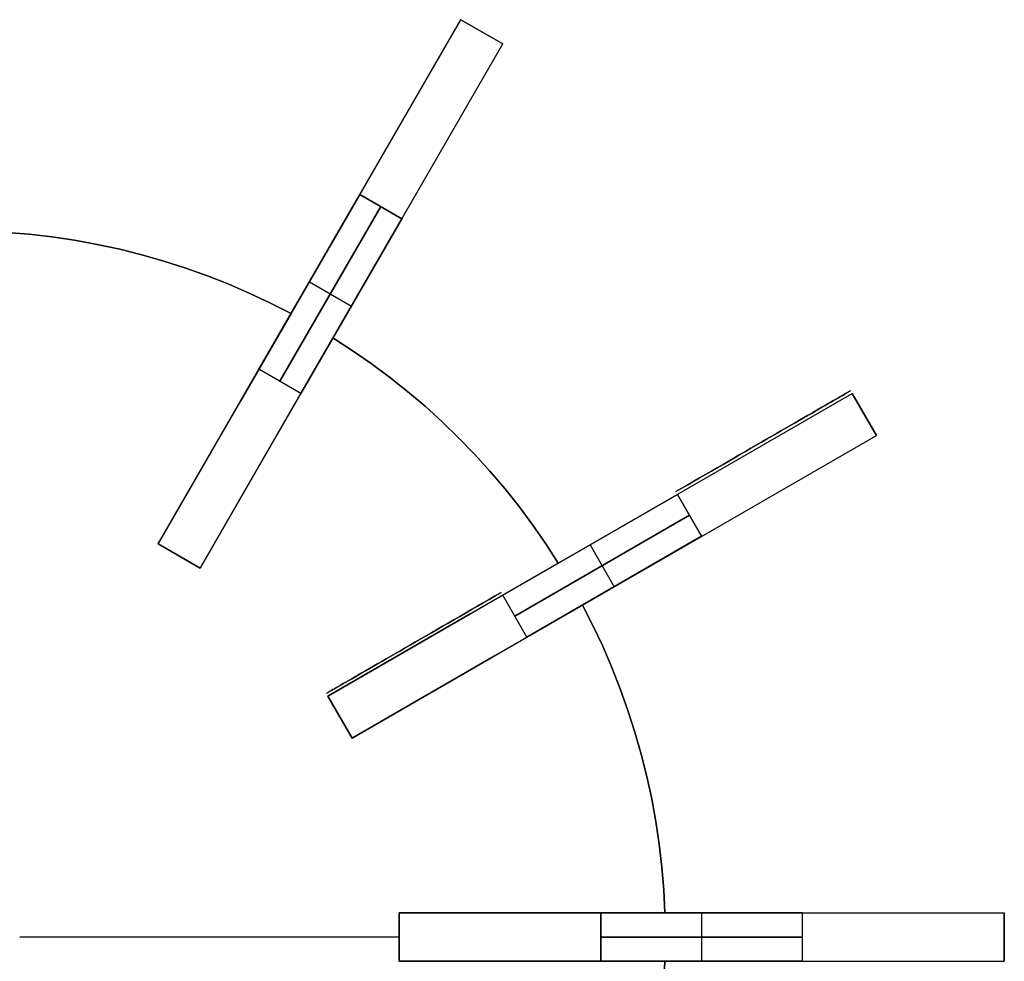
# Model space of a CAD drawing. Header units: millimetres. Extents: x 161 to 3923, y -487 to 1291.
# Tile 18 of 40: x 1357 to 1601, y 761 to 995. Entities that reach past the tile are written whole.
import ezdxf

# ---------------------------------------------------------------- set-up
doc = ezdxf.new("R2010")
doc.units = ezdxf.units.MM
doc.layers.add('Predeterminada', color=7, linetype='Continuous')

msp = doc.modelspace()

# ---------------------------------------------------------------- linework, layer by layer
at = {"layer": 'Predeterminada', "color": 254, "true_color": 0xf3e5b7}
for points in [[(1391.74, 864.62), (1466.74, 994.52)], [(1477.14, 988.52), (1466.74, 994.52)], [(1477.14, 988.52), (1466.74, 994.52)], [(1466.74, 994.52), (1477.14, 988.52)], [(1402.14, 858.62), (1477.14, 988.52)], [(1441.74, 951.22), (1416.74, 907.92)], [(1416.74, 907.92), (1441.74, 951.22)], [(1441.74, 951.22), (1452.14, 945.22)], [(1452.14, 945.22), (1441.74, 951.22)], [(1446.94, 948.22), (1421.94, 904.92)], [(1421.94, 904.92), (1446.94, 948.22)], [(1427.14, 901.92), (1452.14, 945.22)], [(1452.14, 945.22), (1427.14, 901.92)], [(1348.44, 942.12), (1354.12, 941.83), (1359.79, 941.36), (1365.44, 940.7), (1371.06, 939.86), (1376.66, 938.84), (1382.22, 937.64), (1387.73, 936.26), (1393.2, 934.7), (1398.62, 932.96), (1403.97, 931.05), (1409.26, 928.96), (1414.49, 926.7), (1419.63, 924.28), (1424.69, 921.69)], [(1424.69, 921.69), (1419.63, 924.28), (1414.49, 926.7), (1409.26, 928.96), (1403.97, 931.05), (1398.62, 932.96), (1393.2, 934.7), (1387.73, 936.26), (1382.22, 937.64), (1376.66, 938.84), (1371.06, 939.86), (1365.44, 940.7), (1359.79, 941.36), (1354.12, 941.83), (1348.44, 942.12)], [(1348.44, 942.12), (1354.12, 941.83), (1359.79, 941.36), (1365.44, 940.7), (1371.06, 939.86), (1376.66, 938.84), (1382.22, 937.64), (1387.73, 936.26), (1393.2, 934.7), (1398.62, 932.96), (1403.97, 931.05), (1409.26, 928.96), (1414.49, 926.7), (1419.63, 924.28), (1424.69, 921.69)], [(1429.24, 929.57), (1439.64, 923.57)], [(1429.24, 929.57), (1439.64, 923.57)], [(1424.69, 921.69), (1412.18, 900.02)], [(1412.18, 900.02), (1424.69, 921.69)], [(1422.58, 894.02), (1435.08, 915.69)], [(1435.08, 915.69), (1422.58, 894.02)], [(1435.08, 915.69), (1439.86, 912.6), (1444.53, 909.36), (1449.1, 905.96), (1453.55, 902.42), (1457.88, 898.74), (1462.1, 894.92), (1466.18, 890.96), (1470.14, 886.88), (1473.96, 882.67), (1477.64, 878.33), (1481.18, 873.88), (1484.57, 869.31), (1487.82, 864.64), (1490.91, 859.87)], [(1490.91, 859.87), (1487.82, 864.64), (1484.57, 869.31), (1481.18, 873.88), (1477.64, 878.33), (1473.96, 882.67), (1470.14, 886.88), (1466.18, 890.96), (1462.1, 894.92), (1457.88, 898.74), (1453.55, 902.42), (1449.1, 905.96), (1444.53, 909.36), (1439.86, 912.6), (1435.08, 915.69)], [(1435.08, 915.69), (1439.86, 912.6), (1444.53, 909.36), (1449.1, 905.96), (1453.55, 902.42), (1457.88, 898.74), (1462.1, 894.92), (1466.18, 890.96), (1470.14, 886.88), (1473.96, 882.67), (1477.64, 878.33), (1481.18, 873.88), (1484.57, 869.31), (1487.82, 864.64), (1490.91, 859.87)], [(1427.14, 901.92), (1416.74, 907.92)], [(1427.14, 901.92), (1416.74, 907.92)], [(1433.84, 826.92), (1563.74, 901.92)], [(1569.74, 891.52), (1563.74, 901.92)], [(1569.74, 891.52), (1563.74, 901.92)], [(1563.74, 901.92), (1569.74, 891.52)], [(1412.18, 900.02), (1391.74, 864.62)], [(1391.74, 864.62), (1412.18, 900.02)], [(1402.14, 858.62), (1422.58, 894.02)], [(1422.58, 894.02), (1402.14, 858.62)], [(1439.84, 816.52), (1569.74, 891.52)], [(1520.44, 876.92), (1477.14, 851.92)], [(1477.14, 851.92), (1520.44, 876.92)], [(1520.44, 876.92), (1526.44, 866.52)], [(1526.44, 866.52), (1520.44, 876.92)], [(1523.44, 871.72), (1480.14, 846.72)], [(1480.14, 846.72), (1523.44, 871.72)], [(1483.14, 841.52), (1526.44, 866.52)], [(1526.44, 866.52), (1483.14, 841.52)], [(1525.78, 867.67), (1526.44, 866.52)], [(1391.74, 864.62), (1402.14, 858.62)], [(1391.74, 864.62), (1402.14, 858.62)], [(1391.74, 864.62), (1402.14, 858.62)], [(1402.14, 858.62), (1391.74, 864.62)], [(1391.74, 864.62), (1402.14, 858.62)], [(1391.74, 864.62), (1402.14, 858.62)], [(1391.74, 864.62), (1402.14, 858.62)], [(1498.79, 864.42), (1504.79, 854.02)], [(1498.79, 864.42), (1504.79, 854.02)], [(1490.91, 859.87), (1469.24, 847.36)], [(1469.24, 847.36), (1490.91, 859.87)], [(1483.14, 841.52), (1477.14, 851.92)], [(1483.14, 841.52), (1477.14, 851.92)], [(1475.24, 836.96), (1496.91, 849.47)], [(1496.91, 849.47), (1475.24, 836.96)], [(1496.91, 849.47), (1499.5, 844.41), (1501.92, 839.27), (1504.18, 834.05), (1506.26, 828.75), (1508.18, 823.4), (1509.92, 817.98), (1511.48, 812.51), (1512.86, 807), (1514.06, 801.44), (1515.08, 795.84), (1515.92, 790.22), (1516.58, 784.57), (1517.05, 778.9), (1517.34, 773.22)], [(1517.34, 773.22), (1517.05, 778.9), (1516.58, 784.57), (1515.92, 790.22), (1515.08, 795.84), (1514.06, 801.44), (1512.86, 807), (1511.48, 812.51), (1509.92, 817.98), (1508.18, 823.4), (1506.26, 828.75), (1504.18, 834.05), (1501.92, 839.27), (1499.5, 844.41), (1496.91, 849.47)], [(1496.91, 849.47), (1499.5, 844.41), (1501.92, 839.27), (1504.18, 834.05), (1506.26, 828.75), (1508.18, 823.4), (1509.92, 817.98), (1511.48, 812.51), (1512.86, 807), (1514.06, 801.44), (1515.08, 795.84), (1515.92, 790.22), (1516.58, 784.57), (1517.05, 778.9), (1517.34, 773.22)], [(1469.24, 847.36), (1433.84, 826.92)], [(1433.84, 826.92), (1469.24, 847.36)], [(1439.84, 816.52), (1475.24, 836.96)], [(1475.24, 836.96), (1439.84, 816.52)], [(1433.84, 826.92), (1439.84, 816.52)], [(1433.84, 826.92), (1439.84, 816.52)], [(1433.84, 826.92), (1439.84, 816.52)], [(1439.84, 816.52), (1433.84, 826.92)], [(1433.84, 826.92), (1439.84, 816.52)], [(1433.84, 826.92), (1439.84, 816.52)], [(1451.44, 773.22), (1451.44, 761.22)], [(1451.44, 761.22), (1451.44, 773.22)], [(1451.44, 773.22), (1451.44, 761.22)], [(1451.44, 773.22), (1451.44, 761.22)], [(1492.32, 773.22), (1451.44, 773.22)], [(1451.44, 773.22), (1492.32, 773.22)], [(1451.44, 773.22), (1451.44, 761.22)], [(1451.44, 773.22), (1451.44, 761.22)], [(1451.44, 773.22), (1601.44, 773.22)], [(1517.34, 773.22), (1492.32, 773.22)], [(1492.32, 773.22), (1517.34, 773.22)], [(1551.44, 773.22), (1501.44, 773.22)], [(1501.44, 773.22), (1551.44, 773.22)], [(1501.44, 773.22), (1501.44, 761.22)], [(1501.44, 761.22), (1501.44, 773.22)], [(1526.44, 773.22), (1526.44, 761.22)], [(1526.44, 773.22), (1526.44, 761.22)], [(1551.44, 761.22), (1551.44, 773.22)], [(1551.44, 761.22), (1551.44, 773.22)], [(1601.44, 761.22), (1601.44, 773.22)], [(1601.44, 761.22), (1601.44, 773.22)], [(1601.44, 773.22), (1601.44, 761.22)], [(1451.44, 767.22), (1357.44, 767.22)], [(1451.44, 767.22), (1357.44, 767.22)], [(1551.44, 767.22), (1501.44, 767.22)], [(1501.44, 767.22), (1551.44, 767.22)], [(1451.44, 761.22), (1492.32, 761.22)], [(1492.32, 761.22), (1451.44, 761.22)], [(1451.44, 761.22), (1601.44, 761.22)], [(1492.32, 761.22), (1517.34, 761.22)], [(1517.34, 761.22), (1492.32, 761.22)], [(1517.34, 761.22), (1517.05, 755.54), (1516.58, 749.87), (1515.92, 744.22), (1515.08, 738.6), (1514.06, 733), (1512.86, 727.44), (1511.48, 721.93), (1509.92, 716.46), (1508.18, 711.04), (1506.26, 705.69), (1504.18, 700.4), (1501.92, 695.18), (1499.5, 690.03), (1496.91, 684.97)], [(1496.91, 684.97), (1499.5, 690.03), (1501.92, 695.18), (1504.18, 700.4), (1506.26, 705.69), (1508.18, 711.04), (1509.92, 716.46), (1511.48, 721.93), (1512.86, 727.44), (1514.06, 733), (1515.08, 738.6), (1515.92, 744.22), (1516.58, 749.87), (1517.05, 755.54), (1517.34, 761.22)], [(1501.44, 761.22), (1551.44, 761.22)], [(1551.44, 761.22), (1501.44, 761.22)]]:
    msp.add_lwpolyline(points, dxfattribs=at)
at = {"layer": 'Predeterminada', "color": 254, "true_color": 0xf3e5b7, "extrusion": (0.866025, -0.5, 2.68788e-14)}
msp.add_lwpolyline([(1594.65, 1096.04), (1594.62, 1097.74), (1594.54, 1099.45), (1594.39, 1101.15), (1594.19, 1102.84), (1593.93, 1104.53), (1593.61, 1106.21), (1593.23, 1107.87), (1592.8, 1109.53), (1592.31, 1111.16), (1591.77, 1112.78), (1591.17, 1114.38), (1590.51, 1115.96), (1589.81, 1117.51), (1589.05, 1119.04), (1588.24, 1120.54), (1587.37, 1122.01), (1586.46, 1123.46), (1585.5, 1124.87), (1584.49, 1126.25), (1583.44, 1127.59), (1582.34, 1128.9), (1581.19, 1130.16), (1580.01, 1131.39), (1578.78, 1132.58), (1577.51, 1133.72), (1576.21, 1134.82), (1574.86, 1135.88), (1573.49, 1136.88), (1572.08, 1137.84), (1570.63, 1138.76), (1569.16, 1139.62), (1567.66, 1140.43), (1566.13, 1141.19), (1564.57, 1141.9), (1563, 1142.55), (1561.4, 1143.15), (1559.78, 1143.69), (1558.14, 1144.18), (1556.49, 1144.61), (1554.83, 1144.99), (1553.15, 1145.31), (1551.46, 1145.57), (1549.77, 1145.77), (1548.07, 1145.92), (1546.36, 1146.01), (1544.65, 1146.04)], dxfattribs=at)
at = {"layer": 'Predeterminada', "color": 254, "true_color": 0xf3e5b7, "extrusion": (0.866025, -0.5, -1.24058e-14)}
msp.add_lwpolyline([(1544.65, 696.04), (1546.36, 696.06), (1548.07, 696.15), (1549.77, 696.3), (1551.46, 696.5), (1553.15, 696.76), (1554.83, 697.08), (1556.49, 697.46), (1558.14, 697.89), (1559.78, 698.38), (1561.4, 698.92), (1563, 699.52), (1564.57, 700.18), (1566.13, 700.88), (1567.66, 701.64), (1569.16, 702.45), (1570.63, 703.31), (1572.08, 704.23), (1573.49, 705.19), (1574.86, 706.2), (1576.21, 707.25), (1577.51, 708.35), (1578.78, 709.49), (1580.01, 710.68), (1581.19, 711.91), (1582.34, 713.18), (1583.44, 714.48), (1584.49, 715.82), (1585.5, 717.2), (1586.46, 718.61), (1587.37, 720.06), (1588.24, 721.53), (1589.05, 723.03), (1589.81, 724.56), (1590.51, 726.12), (1591.17, 727.69), (1591.77, 729.29), (1592.31, 730.91), (1592.8, 732.55), (1593.23, 734.2), (1593.61, 735.86), (1593.93, 737.54), (1594.19, 739.23), (1594.39, 740.92), (1594.54, 742.62), (1594.62, 744.33), (1594.65, 746.04)], dxfattribs=at)
at = {"layer": 'Predeterminada', "color": 254, "true_color": 0xf3e5b7, "extrusion": (1, 0, 0)}
for points in [[(994.52, 746.04), (994.52, 1096.04)], [(991.52, 746.04), (991.52, 1096.04)], [(988.52, 746.04), (988.52, 1096.04)], [(929.57, 696.04), (929.57, 1146.04)], [(923.57, 696.04), (923.57, 1146.04)], [(921.69, 924.04), (921.69, 936.04)], [(915.69, 924.04), (915.69, 936.04)], [(901.92, 771.04), (901.92, 1121.04)], [(896.72, 771.04), (896.72, 1121.04)], [(891.52, 771.04), (891.52, 1121.04)], [(864.62, 924.04), (864.62, 746.04)], [(864.62, 1096.04), (864.62, 936.04)], [(864.42, 721.04), (864.42, 1171.04)], [(861.62, 924.04), (861.62, 746.04)], [(861.62, 1096.04), (861.62, 936.04)], [(859.87, 924.04), (859.87, 936.04)], [(858.62, 924.04), (858.62, 746.04)], [(858.62, 1096.04), (858.62, 936.04)], [(854.02, 721.04), (854.02, 1171.04)], [(849.47, 924.04), (849.47, 936.04)], [(826.92, 924.04), (826.92, 771.04)], [(826.92, 1121.04), (826.92, 936.04)], [(821.72, 924.04), (821.72, 771.04)], [(821.72, 1121.04), (821.72, 936.04)], [(816.52, 924.04), (816.52, 771.04)], [(816.52, 1121.04), (816.52, 936.04)], [(773.22, 924.04), (773.22, 796.04)], [(773.22, 1146.04), (773.22, 936.04)], [(773.22, 924.04), (773.22, 936.04)], [(773.22, 746.04), (773.22, 1196.04)], [(773.22, 796.04), (773.22, 1146.04)], [(767.22, 936.04), (767.22, 924.04)], [(767.22, 924.04), (767.22, 796.04)], [(767.22, 1146.04), (767.22, 936.04)], [(767.22, 796.04), (767.22, 1146.04)], [(761.22, 924.04), (761.22, 796.04)], [(761.22, 1146.04), (761.22, 936.04)], [(761.22, 924.04), (761.22, 936.04)], [(761.22, 746.04), (761.22, 1196.04)], [(761.22, 796.04), (761.22, 1146.04)]]:
    msp.add_lwpolyline(points, dxfattribs=at)
at = {"layer": 'Predeterminada', "color": 254, "true_color": 0xf3e5b7, "extrusion": (0.866025, -0.5, 2.32178e-13)}
msp.add_lwpolyline([(1594.65, 1096.04), (1594.62, 1097.74), (1594.54, 1099.45), (1594.39, 1101.15), (1594.19, 1102.84), (1593.93, 1104.53), (1593.61, 1106.21), (1593.23, 1107.87), (1592.8, 1109.53), (1592.31, 1111.16), (1591.77, 1112.78), (1591.17, 1114.38), (1590.51, 1115.96), (1589.81, 1117.51), (1589.05, 1119.04), (1588.24, 1120.54), (1587.37, 1122.01), (1586.46, 1123.46), (1585.5, 1124.87), (1584.49, 1126.25), (1583.44, 1127.59), (1582.34, 1128.9), (1581.19, 1130.16), (1580.01, 1131.39), (1578.78, 1132.58), (1577.51, 1133.72), (1576.21, 1134.82), (1574.86, 1135.88), (1573.49, 1136.88), (1572.08, 1137.84), (1570.63, 1138.76), (1569.16, 1139.62), (1567.66, 1140.43), (1566.13, 1141.19), (1564.57, 1141.9), (1563, 1142.55), (1561.4, 1143.15), (1559.78, 1143.69), (1558.14, 1144.18), (1556.49, 1144.61), (1554.83, 1144.99), (1553.15, 1145.31), (1551.46, 1145.57), (1549.77, 1145.77), (1548.07, 1145.92), (1546.36, 1146.01), (1544.65, 1146.04)], dxfattribs=at)
at = {"layer": 'Predeterminada', "color": 254, "true_color": 0xf3e5b7, "extrusion": (0.866025, -0.5, 2.20519e-13)}
msp.add_lwpolyline([(1544.65, 696.04), (1546.36, 696.06), (1548.07, 696.15), (1549.77, 696.3), (1551.46, 696.5), (1553.15, 696.76), (1554.83, 697.08), (1556.49, 697.46), (1558.14, 697.89), (1559.78, 698.38), (1561.4, 698.92), (1563, 699.52), (1564.57, 700.18), (1566.13, 700.88), (1567.66, 701.64), (1569.16, 702.45), (1570.63, 703.31), (1572.08, 704.23), (1573.49, 705.19), (1574.86, 706.2), (1576.21, 707.25), (1577.51, 708.35), (1578.78, 709.49), (1580.01, 710.68), (1581.19, 711.91), (1582.34, 713.18), (1583.44, 714.48), (1584.49, 715.82), (1585.5, 717.2), (1586.46, 718.61), (1587.37, 720.06), (1588.24, 721.53), (1589.05, 723.03), (1589.81, 724.56), (1590.51, 726.12), (1591.17, 727.69), (1591.77, 729.29), (1592.31, 730.91), (1592.8, 732.55), (1593.23, 734.2), (1593.61, 735.86), (1593.93, 737.54), (1594.19, 739.23), (1594.39, 740.92), (1594.54, 742.62), (1594.62, 744.33), (1594.65, 746.04)], dxfattribs=at)
at = {"layer": 'Predeterminada', "color": 254, "true_color": 0xf3e5b7, "extrusion": (0.866025, -0.5, 1.8508e-14)}
msp.add_lwpolyline([(1594.65, 1096.04), (1594.62, 1097.74), (1594.54, 1099.45), (1594.39, 1101.15), (1594.19, 1102.84), (1593.93, 1104.53), (1593.61, 1106.21), (1593.23, 1107.87), (1592.8, 1109.53), (1592.31, 1111.16), (1591.77, 1112.78), (1591.17, 1114.38), (1590.51, 1115.96), (1589.81, 1117.51), (1589.05, 1119.04), (1588.24, 1120.54), (1587.37, 1122.01), (1586.46, 1123.46), (1585.5, 1124.87), (1584.49, 1126.25), (1583.44, 1127.59), (1582.34, 1128.9), (1581.19, 1130.16), (1580.01, 1131.39), (1578.78, 1132.58), (1577.51, 1133.72), (1576.21, 1134.82), (1574.86, 1135.88), (1573.49, 1136.88), (1572.08, 1137.84), (1570.63, 1138.76), (1569.16, 1139.62), (1567.66, 1140.43), (1566.13, 1141.19), (1564.57, 1141.9), (1563, 1142.55), (1561.4, 1143.15), (1559.78, 1143.69), (1558.14, 1144.18), (1556.49, 1144.61), (1554.83, 1144.99), (1553.15, 1145.31), (1551.46, 1145.57), (1549.77, 1145.77), (1548.07, 1145.92), (1546.36, 1146.01), (1544.65, 1146.04)], dxfattribs=at)
at = {"layer": 'Predeterminada', "color": 254, "true_color": 0xf3e5b7, "extrusion": (0.866025, -0.5, -1.31467e-14)}
msp.add_lwpolyline([(1544.65, 696.04), (1546.36, 696.06), (1548.07, 696.15), (1549.77, 696.3), (1551.46, 696.5), (1553.15, 696.76), (1554.83, 697.08), (1556.49, 697.46), (1558.14, 697.89), (1559.78, 698.38), (1561.4, 698.92), (1563, 699.52), (1564.57, 700.18), (1566.13, 700.88), (1567.66, 701.64), (1569.16, 702.45), (1570.63, 703.31), (1572.08, 704.23), (1573.49, 705.19), (1574.86, 706.2), (1576.21, 707.25), (1577.51, 708.35), (1578.78, 709.49), (1580.01, 710.68), (1581.19, 711.91), (1582.34, 713.18), (1583.44, 714.48), (1584.49, 715.82), (1585.5, 717.2), (1586.46, 718.61), (1587.37, 720.06), (1588.24, 721.53), (1589.05, 723.03), (1589.81, 724.56), (1590.51, 726.12), (1591.17, 727.69), (1591.77, 729.29), (1592.31, 730.91), (1592.8, 732.55), (1593.23, 734.2), (1593.61, 735.86), (1593.93, 737.54), (1594.19, 739.23), (1594.39, 740.92), (1594.54, 742.62), (1594.62, 744.33), (1594.65, 746.04)], dxfattribs=at)
at = {"layer": 'Predeterminada', "color": 254, "true_color": 0xf3e5b7, "extrusion": (0.866025, -0.5, 2.72118e-14)}
msp.add_lwpolyline([(1444.65, 746.04), (1444.68, 744.33), (1444.77, 742.62), (1444.92, 740.92), (1445.12, 739.23), (1445.38, 737.54), (1445.7, 735.86), (1446.07, 734.2), (1446.51, 732.55), (1447, 730.91), (1447.54, 729.29), (1448.14, 727.69), (1448.79, 726.12), (1449.5, 724.56), (1450.26, 723.03), (1451.07, 721.53), (1451.93, 720.06), (1452.84, 718.61), (1453.8, 717.2), (1454.81, 715.82), (1455.87, 714.48), (1456.97, 713.18), (1458.11, 711.91), (1459.3, 710.68), (1460.53, 709.49), (1461.79, 708.35), (1463.1, 707.25), (1464.44, 706.2), (1465.82, 705.19), (1467.23, 704.23), (1468.67, 703.31), (1470.15, 702.45), (1471.65, 701.64), (1473.18, 700.88), (1474.73, 700.18), (1476.31, 699.52), (1477.91, 698.92), (1479.53, 698.38), (1481.16, 697.89), (1482.81, 697.46), (1484.48, 697.08), (1486.16, 696.76), (1487.84, 696.5), (1489.54, 696.3), (1491.24, 696.15), (1492.95, 696.06), (1494.65, 696.04)], dxfattribs=at)
at = {"layer": 'Predeterminada', "color": 254, "true_color": 0xf3e5b7, "extrusion": (0.866025, -0.5, -2.45966e-14)}
msp.add_lwpolyline([(1494.65, 1146.04), (1492.95, 1146.01), (1491.24, 1145.92), (1489.54, 1145.77), (1487.84, 1145.57), (1486.16, 1145.31), (1484.48, 1144.99), (1482.81, 1144.61), (1481.16, 1144.18), (1479.53, 1143.69), (1477.91, 1143.15), (1476.31, 1142.55), (1474.73, 1141.9), (1473.18, 1141.19), (1471.65, 1140.43), (1470.15, 1139.62), (1468.67, 1138.76), (1467.23, 1137.84), (1465.82, 1136.88), (1464.44, 1135.88), (1463.1, 1134.82), (1461.79, 1133.72), (1460.53, 1132.58), (1459.3, 1131.39), (1458.11, 1130.16), (1456.97, 1128.9), (1455.87, 1127.59), (1454.81, 1126.25), (1453.8, 1124.87), (1452.84, 1123.46), (1451.93, 1122.01), (1451.07, 1120.54), (1450.26, 1119.04), (1449.5, 1117.51), (1448.79, 1115.96), (1448.14, 1114.38), (1447.54, 1112.78), (1447, 1111.16), (1446.51, 1109.53), (1446.07, 1107.87), (1445.7, 1106.21), (1445.38, 1104.53), (1445.12, 1102.84), (1444.92, 1101.15), (1444.77, 1099.45), (1444.68, 1097.74), (1444.65, 1096.04)], dxfattribs=at)
at = {"layer": 'Predeterminada', "color": 254, "true_color": 0xf3e5b7, "extrusion": (0.866025, -0.5, 2.34554e-13)}
msp.add_lwpolyline([(1444.65, 746.04), (1444.68, 744.33), (1444.77, 742.62), (1444.92, 740.92), (1445.12, 739.23), (1445.38, 737.54), (1445.7, 735.86), (1446.07, 734.2), (1446.51, 732.55), (1447, 730.91), (1447.54, 729.29), (1448.14, 727.69), (1448.79, 726.12), (1449.5, 724.56), (1450.26, 723.03), (1451.07, 721.53), (1451.93, 720.06), (1452.84, 718.61), (1453.8, 717.2), (1454.81, 715.82), (1455.87, 714.48), (1456.97, 713.18), (1458.11, 711.91), (1459.3, 710.68), (1460.53, 709.49), (1461.79, 708.35), (1463.1, 707.25), (1464.44, 706.2), (1465.82, 705.19), (1467.23, 704.23), (1468.67, 703.31), (1470.15, 702.45), (1471.65, 701.64), (1473.18, 700.88), (1474.73, 700.18), (1476.31, 699.52), (1477.91, 698.92), (1479.53, 698.38), (1481.16, 697.89), (1482.81, 697.46), (1484.48, 697.08), (1486.16, 696.76), (1487.84, 696.5), (1489.54, 696.3), (1491.24, 696.15), (1492.95, 696.06), (1494.65, 696.04)], dxfattribs=at)
at = {"layer": 'Predeterminada', "color": 254, "true_color": 0xf3e5b7, "extrusion": (0.866025, -0.5, -2.26439e-13)}
msp.add_lwpolyline([(1494.65, 1146.04), (1492.95, 1146.01), (1491.24, 1145.92), (1489.54, 1145.77), (1487.84, 1145.57), (1486.16, 1145.31), (1484.48, 1144.99), (1482.81, 1144.61), (1481.16, 1144.18), (1479.53, 1143.69), (1477.91, 1143.15), (1476.31, 1142.55), (1474.73, 1141.9), (1473.18, 1141.19), (1471.65, 1140.43), (1470.15, 1139.62), (1468.67, 1138.76), (1467.23, 1137.84), (1465.82, 1136.88), (1464.44, 1135.88), (1463.1, 1134.82), (1461.79, 1133.72), (1460.53, 1132.58), (1459.3, 1131.39), (1458.11, 1130.16), (1456.97, 1128.9), (1455.87, 1127.59), (1454.81, 1126.25), (1453.8, 1124.87), (1452.84, 1123.46), (1451.93, 1122.01), (1451.07, 1120.54), (1450.26, 1119.04), (1449.5, 1117.51), (1448.79, 1115.96), (1448.14, 1114.38), (1447.54, 1112.78), (1447, 1111.16), (1446.51, 1109.53), (1446.07, 1107.87), (1445.7, 1106.21), (1445.38, 1104.53), (1445.12, 1102.84), (1444.92, 1101.15), (1444.77, 1099.45), (1444.68, 1097.74), (1444.65, 1096.04)], dxfattribs=at)
at = {"layer": 'Predeterminada', "color": 254, "true_color": 0xf3e5b7, "extrusion": (0.866025, -0.5, -7.83321e-14)}
msp.add_lwpolyline([(1444.65, 746.04), (1444.68, 744.33), (1444.77, 742.62), (1444.92, 740.92), (1445.12, 739.23), (1445.38, 737.54), (1445.7, 735.86), (1446.07, 734.2), (1446.51, 732.55), (1447, 730.91), (1447.54, 729.29), (1448.14, 727.69), (1448.79, 726.12), (1449.5, 724.56), (1450.26, 723.03), (1451.07, 721.53), (1451.93, 720.06), (1452.84, 718.61), (1453.8, 717.2), (1454.81, 715.82), (1455.87, 714.48), (1456.97, 713.18), (1458.11, 711.91), (1459.3, 710.68), (1460.53, 709.49), (1461.79, 708.35), (1463.1, 707.25), (1464.44, 706.2), (1465.82, 705.19), (1467.23, 704.23), (1468.67, 703.31), (1470.15, 702.45), (1471.65, 701.64), (1473.18, 700.88), (1474.73, 700.18), (1476.31, 699.52), (1477.91, 698.92), (1479.53, 698.38), (1481.16, 697.89), (1482.81, 697.46), (1484.48, 697.08), (1486.16, 696.76), (1487.84, 696.5), (1489.54, 696.3), (1491.24, 696.15), (1492.95, 696.06), (1494.65, 696.04)], dxfattribs=at)
at = {"layer": 'Predeterminada', "color": 254, "true_color": 0xf3e5b7, "extrusion": (0.866025, -0.5, 8.22577e-14)}
msp.add_lwpolyline([(1494.65, 1146.04), (1492.95, 1146.01), (1491.24, 1145.92), (1489.54, 1145.77), (1487.84, 1145.57), (1486.16, 1145.31), (1484.48, 1144.99), (1482.81, 1144.61), (1481.16, 1144.18), (1479.53, 1143.69), (1477.91, 1143.15), (1476.31, 1142.55), (1474.73, 1141.9), (1473.18, 1141.19), (1471.65, 1140.43), (1470.15, 1139.62), (1468.67, 1138.76), (1467.23, 1137.84), (1465.82, 1136.88), (1464.44, 1135.88), (1463.1, 1134.82), (1461.79, 1133.72), (1460.53, 1132.58), (1459.3, 1131.39), (1458.11, 1130.16), (1456.97, 1128.9), (1455.87, 1127.59), (1454.81, 1126.25), (1453.8, 1124.87), (1452.84, 1123.46), (1451.93, 1122.01), (1451.07, 1120.54), (1450.26, 1119.04), (1449.5, 1117.51), (1448.79, 1115.96), (1448.14, 1114.38), (1447.54, 1112.78), (1447, 1111.16), (1446.51, 1109.53), (1446.07, 1107.87), (1445.7, 1106.21), (1445.38, 1104.53), (1445.12, 1102.84), (1444.92, 1101.15), (1444.77, 1099.45), (1444.68, 1097.74), (1444.65, 1096.04)], dxfattribs=at)
at = {"layer": 'Predeterminada', "color": 254, "true_color": 0xf3e5b7, "extrusion": (-0.5, 0.866025, -7.1157e-14)}
msp.add_lwpolyline([(-1805.2, 1121.04), (-1805.17, 1122.74), (-1805.08, 1124.45), (-1804.94, 1126.15), (-1804.73, 1127.84), (-1804.47, 1129.53), (-1804.15, 1131.21), (-1803.78, 1132.87), (-1803.34, 1134.53), (-1802.85, 1136.16), (-1802.31, 1137.78), (-1801.71, 1139.38), (-1801.06, 1140.96), (-1800.35, 1142.51), (-1799.59, 1144.04), (-1798.78, 1145.54), (-1797.92, 1147.01), (-1797.01, 1148.46), (-1796.05, 1149.87), (-1795.04, 1151.25), (-1793.98, 1152.59), (-1792.88, 1153.9), (-1791.74, 1155.16), (-1790.55, 1156.39), (-1789.33, 1157.58), (-1788.06, 1158.72), (-1786.75, 1159.82), (-1785.41, 1160.88), (-1784.03, 1161.88), (-1782.62, 1162.84), (-1781.18, 1163.76), (-1779.7, 1164.62), (-1778.2, 1165.43), (-1776.67, 1166.19), (-1775.12, 1166.9), (-1773.54, 1167.55), (-1771.94, 1168.15), (-1770.32, 1168.69), (-1768.69, 1169.18), (-1767.04, 1169.61), (-1765.37, 1169.99), (-1763.69, 1170.31), (-1762.01, 1170.57), (-1760.31, 1170.77), (-1758.61, 1170.92), (-1756.9, 1171.01), (-1755.2, 1171.04)], dxfattribs=at)
at = {"layer": 'Predeterminada', "color": 254, "true_color": 0xf3e5b7, "extrusion": (-0.5, 0.866025, 7.63351e-14)}
msp.add_lwpolyline([(-1755.2, 721.04), (-1756.9, 721.06), (-1758.61, 721.15), (-1760.31, 721.3), (-1762.01, 721.5), (-1763.69, 721.76), (-1765.37, 722.08), (-1767.04, 722.46), (-1768.69, 722.89), (-1770.32, 723.38), (-1771.94, 723.92), (-1773.54, 724.52), (-1775.12, 725.18), (-1776.67, 725.88), (-1778.2, 726.64), (-1779.7, 727.45), (-1781.18, 728.31), (-1782.62, 729.23), (-1784.03, 730.19), (-1785.41, 731.2), (-1786.75, 732.25), (-1788.06, 733.35), (-1789.33, 734.49), (-1790.55, 735.68), (-1791.74, 736.91), (-1792.88, 738.18), (-1793.98, 739.48), (-1795.04, 740.82), (-1796.05, 742.2), (-1797.01, 743.61), (-1797.92, 745.06), (-1798.78, 746.53), (-1799.59, 748.03), (-1800.35, 749.56), (-1801.06, 751.12), (-1801.71, 752.69), (-1802.31, 754.29), (-1802.85, 755.91), (-1803.34, 757.55), (-1803.78, 759.2), (-1804.15, 760.86), (-1804.47, 762.54), (-1804.73, 764.23), (-1804.94, 765.92), (-1805.08, 767.62), (-1805.17, 769.33), (-1805.2, 771.04)], dxfattribs=at)
at = {"layer": 'Predeterminada', "color": 254, "true_color": 0xf3e5b7, "extrusion": (-0.5, 0.866025, 2.11001e-15)}
msp.add_lwpolyline([(-1805.2, 1121.04), (-1805.17, 1122.74), (-1805.08, 1124.45), (-1804.94, 1126.15), (-1804.73, 1127.84), (-1804.47, 1129.53), (-1804.15, 1131.21), (-1803.78, 1132.87), (-1803.34, 1134.53), (-1802.85, 1136.16), (-1802.31, 1137.78), (-1801.71, 1139.38), (-1801.06, 1140.96), (-1800.35, 1142.51), (-1799.59, 1144.04), (-1798.78, 1145.54), (-1797.92, 1147.01), (-1797.01, 1148.46), (-1796.05, 1149.87), (-1795.04, 1151.25), (-1793.98, 1152.59), (-1792.88, 1153.9), (-1791.74, 1155.16), (-1790.55, 1156.39), (-1789.33, 1157.58), (-1788.06, 1158.72), (-1786.75, 1159.82), (-1785.41, 1160.88), (-1784.03, 1161.88), (-1782.62, 1162.84), (-1781.18, 1163.76), (-1779.7, 1164.62), (-1778.2, 1165.43), (-1776.67, 1166.19), (-1775.12, 1166.9), (-1773.54, 1167.55), (-1771.94, 1168.15), (-1770.32, 1168.69), (-1768.69, 1169.18), (-1767.04, 1169.61), (-1765.37, 1169.99), (-1763.69, 1170.31), (-1762.01, 1170.57), (-1760.31, 1170.77), (-1758.61, 1170.92), (-1756.9, 1171.01), (-1755.2, 1171.04)], dxfattribs=at)
at = {"layer": 'Predeterminada', "color": 254, "true_color": 0xf3e5b7, "extrusion": (-0.5, 0.866025, 1.30957e-15)}
msp.add_lwpolyline([(-1755.2, 721.04), (-1756.9, 721.06), (-1758.61, 721.15), (-1760.31, 721.3), (-1762.01, 721.5), (-1763.69, 721.76), (-1765.37, 722.08), (-1767.04, 722.46), (-1768.69, 722.89), (-1770.32, 723.38), (-1771.94, 723.92), (-1773.54, 724.52), (-1775.12, 725.18), (-1776.67, 725.88), (-1778.2, 726.64), (-1779.7, 727.45), (-1781.18, 728.31), (-1782.62, 729.23), (-1784.03, 730.19), (-1785.41, 731.2), (-1786.75, 732.25), (-1788.06, 733.35), (-1789.33, 734.49), (-1790.55, 735.68), (-1791.74, 736.91), (-1792.88, 738.18), (-1793.98, 739.48), (-1795.04, 740.82), (-1796.05, 742.2), (-1797.01, 743.61), (-1797.92, 745.06), (-1798.78, 746.53), (-1799.59, 748.03), (-1800.35, 749.56), (-1801.06, 751.12), (-1801.71, 752.69), (-1802.31, 754.29), (-1802.85, 755.91), (-1803.34, 757.55), (-1803.78, 759.2), (-1804.15, 760.86), (-1804.47, 762.54), (-1804.73, 764.23), (-1804.94, 765.92), (-1805.08, 767.62), (-1805.17, 769.33), (-1805.2, 771.04)], dxfattribs=at)
at = {"layer": 'Predeterminada', "color": 254, "true_color": 0xf3e5b7, "extrusion": (-0.5, 0.866025, -8.24325e-14)}
msp.add_lwpolyline([(-1805.2, 1121.04), (-1805.17, 1122.74), (-1805.08, 1124.45), (-1804.94, 1126.15), (-1804.73, 1127.84), (-1804.47, 1129.53), (-1804.15, 1131.21), (-1803.78, 1132.87), (-1803.34, 1134.53), (-1802.85, 1136.16), (-1802.31, 1137.78), (-1801.71, 1139.38), (-1801.06, 1140.96), (-1800.35, 1142.51), (-1799.59, 1144.04), (-1798.78, 1145.54), (-1797.92, 1147.01), (-1797.01, 1148.46), (-1796.05, 1149.87), (-1795.04, 1151.25), (-1793.98, 1152.59), (-1792.88, 1153.9), (-1791.74, 1155.16), (-1790.55, 1156.39), (-1789.33, 1157.58), (-1788.06, 1158.72), (-1786.75, 1159.82), (-1785.41, 1160.88), (-1784.03, 1161.88), (-1782.62, 1162.84), (-1781.18, 1163.76), (-1779.7, 1164.62), (-1778.2, 1165.43), (-1776.67, 1166.19), (-1775.12, 1166.9), (-1773.54, 1167.55), (-1771.94, 1168.15), (-1770.32, 1168.69), (-1768.69, 1169.18), (-1767.04, 1169.61), (-1765.37, 1169.99), (-1763.69, 1170.31), (-1762.01, 1170.57), (-1760.31, 1170.77), (-1758.61, 1170.92), (-1756.9, 1171.01), (-1755.2, 1171.04)], dxfattribs=at)
at = {"layer": 'Predeterminada', "color": 254, "true_color": 0xf3e5b7, "extrusion": (-0.5, 0.866025, 7.791e-14)}
msp.add_lwpolyline([(-1755.2, 721.04), (-1756.9, 721.06), (-1758.61, 721.15), (-1760.31, 721.3), (-1762.01, 721.5), (-1763.69, 721.76), (-1765.37, 722.08), (-1767.04, 722.46), (-1768.69, 722.89), (-1770.32, 723.38), (-1771.94, 723.92), (-1773.54, 724.52), (-1775.12, 725.18), (-1776.67, 725.88), (-1778.2, 726.64), (-1779.7, 727.45), (-1781.18, 728.31), (-1782.62, 729.23), (-1784.03, 730.19), (-1785.41, 731.2), (-1786.75, 732.25), (-1788.06, 733.35), (-1789.33, 734.49), (-1790.55, 735.68), (-1791.74, 736.91), (-1792.88, 738.18), (-1793.98, 739.48), (-1795.04, 740.82), (-1796.05, 742.2), (-1797.01, 743.61), (-1797.92, 745.06), (-1798.78, 746.53), (-1799.59, 748.03), (-1800.35, 749.56), (-1801.06, 751.12), (-1801.71, 752.69), (-1802.31, 754.29), (-1802.85, 755.91), (-1803.34, 757.55), (-1803.78, 759.2), (-1804.15, 760.86), (-1804.47, 762.54), (-1804.73, 764.23), (-1804.94, 765.92), (-1805.08, 767.62), (-1805.17, 769.33), (-1805.2, 771.04)], dxfattribs=at)
at = {"layer": 'Predeterminada', "color": 254, "true_color": 0xf3e5b7, "extrusion": (-0.5, 0.866025, 2.14082e-14)}
msp.add_lwpolyline([(-1655.2, 771.04), (-1655.23, 769.33), (-1655.31, 767.62), (-1655.46, 765.92), (-1655.66, 764.23), (-1655.92, 762.54), (-1656.24, 760.86), (-1656.62, 759.2), (-1657.05, 757.55), (-1657.54, 755.91), (-1658.08, 754.29), (-1658.68, 752.69), (-1659.34, 751.12), (-1660.04, 749.56), (-1660.8, 748.03), (-1661.61, 746.53), (-1662.48, 745.06), (-1663.39, 743.61), (-1664.35, 742.2), (-1665.36, 740.82), (-1666.41, 739.48), (-1667.51, 738.18), (-1668.66, 736.91), (-1669.84, 735.68), (-1671.07, 734.49), (-1672.34, 733.35), (-1673.64, 732.25), (-1674.99, 731.2), (-1676.36, 730.19), (-1677.77, 729.23), (-1679.22, 728.31), (-1680.69, 727.45), (-1682.19, 726.64), (-1683.72, 725.88), (-1685.28, 725.18), (-1686.85, 724.52), (-1688.45, 723.92), (-1690.07, 723.38), (-1691.71, 722.89), (-1693.36, 722.46), (-1695.02, 722.08), (-1696.7, 721.76), (-1698.39, 721.5), (-1700.08, 721.3), (-1701.79, 721.15), (-1703.49, 721.06), (-1705.2, 721.04)], dxfattribs=at)
at = {"layer": 'Predeterminada', "color": 254, "true_color": 0xf3e5b7, "extrusion": (-0.5, 0.866025, -2.10235e-14)}
msp.add_lwpolyline([(-1705.2, 1171.04), (-1703.49, 1171.01), (-1701.79, 1170.92), (-1700.08, 1170.77), (-1698.39, 1170.57), (-1696.7, 1170.31), (-1695.02, 1169.99), (-1693.36, 1169.61), (-1691.71, 1169.18), (-1690.07, 1168.69), (-1688.45, 1168.15), (-1686.85, 1167.55), (-1685.28, 1166.9), (-1683.72, 1166.19), (-1682.19, 1165.43), (-1680.69, 1164.62), (-1679.22, 1163.76), (-1677.77, 1162.84), (-1676.36, 1161.88), (-1674.99, 1160.88), (-1673.64, 1159.82), (-1672.34, 1158.72), (-1671.07, 1157.58), (-1669.84, 1156.39), (-1668.66, 1155.16), (-1667.51, 1153.9), (-1666.41, 1152.59), (-1665.36, 1151.25), (-1664.35, 1149.87), (-1663.39, 1148.46), (-1662.48, 1147.01), (-1661.61, 1145.54), (-1660.8, 1144.04), (-1660.04, 1142.51), (-1659.34, 1140.96), (-1658.68, 1139.38), (-1658.08, 1137.78), (-1657.54, 1136.16), (-1657.05, 1134.53), (-1656.62, 1132.87), (-1656.24, 1131.21), (-1655.92, 1129.53), (-1655.66, 1127.84), (-1655.46, 1126.15), (-1655.31, 1124.45), (-1655.23, 1122.74), (-1655.2, 1121.04)], dxfattribs=at)
at = {"layer": 'Predeterminada', "color": 254, "true_color": 0xf3e5b7, "extrusion": (-0.5, 0.866025, 4.57228e-13)}
msp.add_lwpolyline([(-1655.2, 771.04), (-1655.23, 769.33), (-1655.31, 767.62), (-1655.46, 765.92), (-1655.66, 764.23), (-1655.92, 762.54), (-1656.24, 760.86), (-1656.62, 759.2), (-1657.05, 757.55), (-1657.54, 755.91), (-1658.08, 754.29), (-1658.68, 752.69), (-1659.34, 751.12), (-1660.04, 749.56), (-1660.8, 748.03), (-1661.61, 746.53), (-1662.48, 745.06), (-1663.39, 743.61), (-1664.35, 742.2), (-1665.36, 740.82), (-1666.41, 739.48), (-1667.51, 738.18), (-1668.66, 736.91), (-1669.84, 735.68), (-1671.07, 734.49), (-1672.34, 733.35), (-1673.64, 732.25), (-1674.99, 731.2), (-1676.36, 730.19), (-1677.77, 729.23), (-1679.22, 728.31), (-1680.69, 727.45), (-1682.19, 726.64), (-1683.72, 725.88), (-1685.28, 725.18), (-1686.85, 724.52), (-1688.45, 723.92), (-1690.07, 723.38), (-1691.71, 722.89), (-1693.36, 722.46), (-1695.02, 722.08), (-1696.7, 721.76), (-1698.39, 721.5), (-1700.08, 721.3), (-1701.79, 721.15), (-1703.49, 721.06), (-1705.2, 721.04)], dxfattribs=at)
at = {"layer": 'Predeterminada', "color": 254, "true_color": 0xf3e5b7, "extrusion": (-0.5, 0.866025, 2.32554e-13)}
msp.add_lwpolyline([(-1705.2, 1171.04), (-1703.49, 1171.01), (-1701.79, 1170.92), (-1700.08, 1170.77), (-1698.39, 1170.57), (-1696.7, 1170.31), (-1695.02, 1169.99), (-1693.36, 1169.61), (-1691.71, 1169.18), (-1690.07, 1168.69), (-1688.45, 1168.15), (-1686.85, 1167.55), (-1685.28, 1166.9), (-1683.72, 1166.19), (-1682.19, 1165.43), (-1680.69, 1164.62), (-1679.22, 1163.76), (-1677.77, 1162.84), (-1676.36, 1161.88), (-1674.99, 1160.88), (-1673.64, 1159.82), (-1672.34, 1158.72), (-1671.07, 1157.58), (-1669.84, 1156.39), (-1668.66, 1155.16), (-1667.51, 1153.9), (-1666.41, 1152.59), (-1665.36, 1151.25), (-1664.35, 1149.87), (-1663.39, 1148.46), (-1662.48, 1147.01), (-1661.61, 1145.54), (-1660.8, 1144.04), (-1660.04, 1142.51), (-1659.34, 1140.96), (-1658.68, 1139.38), (-1658.08, 1137.78), (-1657.54, 1136.16), (-1657.05, 1134.53), (-1656.62, 1132.87), (-1656.24, 1131.21), (-1655.92, 1129.53), (-1655.66, 1127.84), (-1655.46, 1126.15), (-1655.31, 1124.45), (-1655.23, 1122.74), (-1655.2, 1121.04)], dxfattribs=at)
at = {"layer": 'Predeterminada', "color": 254, "true_color": 0xf3e5b7, "extrusion": (-0.5, 0.866025, 1.81772e-14)}
msp.add_lwpolyline([(-1655.2, 771.04), (-1655.23, 769.33), (-1655.31, 767.62), (-1655.46, 765.92), (-1655.66, 764.23), (-1655.92, 762.54), (-1656.24, 760.86), (-1656.62, 759.2), (-1657.05, 757.55), (-1657.54, 755.91), (-1658.08, 754.29), (-1658.68, 752.69), (-1659.34, 751.12), (-1660.04, 749.56), (-1660.8, 748.03), (-1661.61, 746.53), (-1662.48, 745.06), (-1663.39, 743.61), (-1664.35, 742.2), (-1665.36, 740.82), (-1666.41, 739.48), (-1667.51, 738.18), (-1668.66, 736.91), (-1669.84, 735.68), (-1671.07, 734.49), (-1672.34, 733.35), (-1673.64, 732.25), (-1674.99, 731.2), (-1676.36, 730.19), (-1677.77, 729.23), (-1679.22, 728.31), (-1680.69, 727.45), (-1682.19, 726.64), (-1683.72, 725.88), (-1685.28, 725.18), (-1686.85, 724.52), (-1688.45, 723.92), (-1690.07, 723.38), (-1691.71, 722.89), (-1693.36, 722.46), (-1695.02, 722.08), (-1696.7, 721.76), (-1698.39, 721.5), (-1700.08, 721.3), (-1701.79, 721.15), (-1703.49, 721.06), (-1705.2, 721.04)], dxfattribs=at)
at = {"layer": 'Predeterminada', "color": 254, "true_color": 0xf3e5b7, "extrusion": (-0.5, 0.866025, -2.64787e-14)}
msp.add_lwpolyline([(-1705.2, 1171.04), (-1703.49, 1171.01), (-1701.79, 1170.92), (-1700.08, 1170.77), (-1698.39, 1170.57), (-1696.7, 1170.31), (-1695.02, 1169.99), (-1693.36, 1169.61), (-1691.71, 1169.18), (-1690.07, 1168.69), (-1688.45, 1168.15), (-1686.85, 1167.55), (-1685.28, 1166.9), (-1683.72, 1166.19), (-1682.19, 1165.43), (-1680.69, 1164.62), (-1679.22, 1163.76), (-1677.77, 1162.84), (-1676.36, 1161.88), (-1674.99, 1160.88), (-1673.64, 1159.82), (-1672.34, 1158.72), (-1671.07, 1157.58), (-1669.84, 1156.39), (-1668.66, 1155.16), (-1667.51, 1153.9), (-1666.41, 1152.59), (-1665.36, 1151.25), (-1664.35, 1149.87), (-1663.39, 1148.46), (-1662.48, 1147.01), (-1661.61, 1145.54), (-1660.8, 1144.04), (-1660.04, 1142.51), (-1659.34, 1140.96), (-1658.68, 1139.38), (-1658.08, 1137.78), (-1657.54, 1136.16), (-1657.05, 1134.53), (-1656.62, 1132.87), (-1656.24, 1131.21), (-1655.92, 1129.53), (-1655.66, 1127.84), (-1655.46, 1126.15), (-1655.31, 1124.45), (-1655.23, 1122.74), (-1655.2, 1121.04)], dxfattribs=at)
at = {"layer": 'Predeterminada', "color": 254, "true_color": 0xf3e5b7, "extrusion": (0, 1, 0)}
for points in [[(-1451.44, 796.04), (-1451.47, 794.33), (-1451.56, 792.62), (-1451.7, 790.92), (-1451.91, 789.23), (-1452.17, 787.54), (-1452.49, 785.86), (-1452.86, 784.2), (-1453.29, 782.55), (-1453.78, 780.91), (-1454.33, 779.29), (-1454.93, 777.69), (-1455.58, 776.12), (-1456.29, 774.56), (-1457.05, 773.03), (-1457.86, 771.53), (-1458.72, 770.06), (-1459.63, 768.61), (-1460.59, 767.2), (-1461.6, 765.82), (-1462.65, 764.48), (-1463.75, 763.18), (-1464.9, 761.91), (-1466.08, 760.68), (-1467.31, 759.49), (-1468.58, 758.35), (-1469.89, 757.25), (-1471.23, 756.2), (-1472.61, 755.19), (-1474.02, 754.23), (-1475.46, 753.31), (-1476.93, 752.45), (-1478.44, 751.64), (-1479.97, 750.88), (-1481.52, 750.18), (-1483.1, 749.52), (-1484.7, 748.92), (-1486.31, 748.38), (-1487.95, 747.89), (-1489.6, 747.46), (-1491.27, 747.08), (-1492.94, 746.76), (-1494.63, 746.5), (-1496.33, 746.3), (-1498.03, 746.15), (-1499.73, 746.06), (-1501.44, 746.04)], [(-1501.44, 1196.04), (-1499.73, 1196.01), (-1498.03, 1195.92), (-1496.33, 1195.77), (-1494.63, 1195.57), (-1492.94, 1195.31), (-1491.27, 1194.99), (-1489.6, 1194.61), (-1487.95, 1194.18), (-1486.31, 1193.69), (-1484.7, 1193.15), (-1483.1, 1192.55), (-1481.52, 1191.9), (-1479.97, 1191.19), (-1478.44, 1190.43), (-1476.93, 1189.62), (-1475.46, 1188.76), (-1474.02, 1187.84), (-1472.61, 1186.88), (-1471.23, 1185.88), (-1469.89, 1184.82), (-1468.58, 1183.72), (-1467.31, 1182.58), (-1466.08, 1181.39), (-1464.9, 1180.16), (-1463.75, 1178.9), (-1462.65, 1177.59), (-1461.6, 1176.25), (-1460.59, 1174.87), (-1459.63, 1173.46), (-1458.72, 1172.01), (-1457.86, 1170.54), (-1457.05, 1169.04), (-1456.29, 1167.51), (-1455.58, 1165.96), (-1454.93, 1164.38), (-1454.33, 1162.78), (-1453.78, 1161.16), (-1453.29, 1159.53), (-1452.86, 1157.87), (-1452.49, 1156.21), (-1452.17, 1154.53), (-1451.91, 1152.84), (-1451.7, 1151.15), (-1451.56, 1149.45), (-1451.47, 1147.74), (-1451.44, 1146.04)], [(-1601.44, 1146.04), (-1601.41, 1147.74), (-1601.32, 1149.45), (-1601.18, 1151.15), (-1600.97, 1152.84), (-1600.71, 1154.53), (-1600.39, 1156.21), (-1600.02, 1157.87), (-1599.59, 1159.53), (-1599.1, 1161.16), (-1598.55, 1162.78), (-1597.95, 1164.38), (-1597.3, 1165.96), (-1596.59, 1167.51), (-1595.83, 1169.04), (-1595.02, 1170.54), (-1594.16, 1172.01), (-1593.25, 1173.46), (-1592.29, 1174.87), (-1591.28, 1176.25), (-1590.23, 1177.59), (-1589.13, 1178.9), (-1587.98, 1180.16), (-1586.8, 1181.39), (-1585.57, 1182.58), (-1584.3, 1183.72), (-1582.99, 1184.82), (-1581.65, 1185.88), (-1580.27, 1186.88), (-1578.86, 1187.84), (-1577.42, 1188.76), (-1575.95, 1189.62), (-1574.44, 1190.43), (-1572.91, 1191.19), (-1571.36, 1191.9), (-1569.78, 1192.55), (-1568.18, 1193.15), (-1566.57, 1193.69), (-1564.93, 1194.18), (-1563.28, 1194.61), (-1561.61, 1194.99), (-1559.94, 1195.31), (-1558.25, 1195.57), (-1556.55, 1195.77), (-1554.85, 1195.92), (-1553.15, 1196.01), (-1551.44, 1196.04)], [(-1551.44, 746.04), (-1553.15, 746.06), (-1554.85, 746.15), (-1556.55, 746.3), (-1558.25, 746.5), (-1559.94, 746.76), (-1561.61, 747.08), (-1563.28, 747.46), (-1564.93, 747.89), (-1566.57, 748.38), (-1568.18, 748.92), (-1569.78, 749.52), (-1571.36, 750.18), (-1572.91, 750.88), (-1574.44, 751.64), (-1575.95, 752.45), (-1577.42, 753.31), (-1578.86, 754.23), (-1580.27, 755.19), (-1581.65, 756.2), (-1582.99, 757.25), (-1584.3, 758.35), (-1585.57, 759.49), (-1586.8, 760.68), (-1587.98, 761.91), (-1589.13, 763.18), (-1590.23, 764.48), (-1591.28, 765.82), (-1592.29, 767.2), (-1593.25, 768.61), (-1594.16, 770.06), (-1595.02, 771.53), (-1595.83, 773.03), (-1596.59, 774.56), (-1597.3, 776.12), (-1597.95, 777.69), (-1598.55, 779.29), (-1599.1, 780.91), (-1599.59, 782.55), (-1600.02, 784.2), (-1600.39, 785.86), (-1600.71, 787.54), (-1600.97, 789.23), (-1601.18, 790.92), (-1601.32, 792.62), (-1601.41, 794.33), (-1601.44, 796.04)], [(-1451.44, 796.04), (-1451.47, 794.33), (-1451.56, 792.62), (-1451.7, 790.92), (-1451.91, 789.23), (-1452.17, 787.54), (-1452.49, 785.86), (-1452.86, 784.2), (-1453.29, 782.55), (-1453.78, 780.91), (-1454.33, 779.29), (-1454.93, 777.69), (-1455.58, 776.12), (-1456.29, 774.56), (-1457.05, 773.03), (-1457.86, 771.53), (-1458.72, 770.06), (-1459.63, 768.61), (-1460.59, 767.2), (-1461.6, 765.82), (-1462.65, 764.48), (-1463.75, 763.18), (-1464.9, 761.91), (-1466.08, 760.68), (-1467.31, 759.49), (-1468.58, 758.35), (-1469.89, 757.25), (-1471.23, 756.2), (-1472.61, 755.19), (-1474.02, 754.23), (-1475.46, 753.31), (-1476.93, 752.45), (-1478.44, 751.64), (-1479.97, 750.88), (-1481.52, 750.18), (-1483.1, 749.52), (-1484.7, 748.92), (-1486.31, 748.38), (-1487.95, 747.89), (-1489.6, 747.46), (-1491.27, 747.08), (-1492.94, 746.76), (-1494.63, 746.5), (-1496.33, 746.3), (-1498.03, 746.15), (-1499.73, 746.06), (-1501.44, 746.04)], [(-1501.44, 1196.04), (-1499.73, 1196.01), (-1498.03, 1195.92), (-1496.33, 1195.77), (-1494.63, 1195.57), (-1492.94, 1195.31), (-1491.27, 1194.99), (-1489.6, 1194.61), (-1487.95, 1194.18), (-1486.31, 1193.69), (-1484.7, 1193.15), (-1483.1, 1192.55), (-1481.52, 1191.9), (-1479.97, 1191.19), (-1478.44, 1190.43), (-1476.93, 1189.62), (-1475.46, 1188.76), (-1474.02, 1187.84), (-1472.61, 1186.88), (-1471.23, 1185.88), (-1469.89, 1184.82), (-1468.58, 1183.72), (-1467.31, 1182.58), (-1466.08, 1181.39), (-1464.9, 1180.16), (-1463.75, 1178.9), (-1462.65, 1177.59), (-1461.6, 1176.25), (-1460.59, 1174.87), (-1459.63, 1173.46), (-1458.72, 1172.01), (-1457.86, 1170.54), (-1457.05, 1169.04), (-1456.29, 1167.51), (-1455.58, 1165.96), (-1454.93, 1164.38), (-1454.33, 1162.78), (-1453.78, 1161.16), (-1453.29, 1159.53), (-1452.86, 1157.87), (-1452.49, 1156.21), (-1452.17, 1154.53), (-1451.91, 1152.84), (-1451.7, 1151.15), (-1451.56, 1149.45), (-1451.47, 1147.74), (-1451.44, 1146.04)], [(-1601.44, 1146.04), (-1601.41, 1147.74), (-1601.32, 1149.45), (-1601.18, 1151.15), (-1600.97, 1152.84), (-1600.71, 1154.53), (-1600.39, 1156.21), (-1600.02, 1157.87), (-1599.59, 1159.53), (-1599.1, 1161.16), (-1598.55, 1162.78), (-1597.95, 1164.38), (-1597.3, 1165.96), (-1596.59, 1167.51), (-1595.83, 1169.04), (-1595.02, 1170.54), (-1594.16, 1172.01), (-1593.25, 1173.46), (-1592.29, 1174.87), (-1591.28, 1176.25), (-1590.23, 1177.59), (-1589.13, 1178.9), (-1587.98, 1180.16), (-1586.8, 1181.39), (-1585.57, 1182.58), (-1584.3, 1183.72), (-1582.99, 1184.82), (-1581.65, 1185.88), (-1580.27, 1186.88), (-1578.86, 1187.84), (-1577.42, 1188.76), (-1575.95, 1189.62), (-1574.44, 1190.43), (-1572.91, 1191.19), (-1571.36, 1191.9), (-1569.78, 1192.55), (-1568.18, 1193.15), (-1566.57, 1193.69), (-1564.93, 1194.18), (-1563.28, 1194.61), (-1561.61, 1194.99), (-1559.94, 1195.31), (-1558.25, 1195.57), (-1556.55, 1195.77), (-1554.85, 1195.92), (-1553.15, 1196.01), (-1551.44, 1196.04)], [(-1551.44, 746.04), (-1553.15, 746.06), (-1554.85, 746.15), (-1556.55, 746.3), (-1558.25, 746.5), (-1559.94, 746.76), (-1561.61, 747.08), (-1563.28, 747.46), (-1564.93, 747.89), (-1566.57, 748.38), (-1568.18, 748.92), (-1569.78, 749.52), (-1571.36, 750.18), (-1572.91, 750.88), (-1574.44, 751.64), (-1575.95, 752.45), (-1577.42, 753.31), (-1578.86, 754.23), (-1580.27, 755.19), (-1581.65, 756.2), (-1582.99, 757.25), (-1584.3, 758.35), (-1585.57, 759.49), (-1586.8, 760.68), (-1587.98, 761.91), (-1589.13, 763.18), (-1590.23, 764.48), (-1591.28, 765.82), (-1592.29, 767.2), (-1593.25, 768.61), (-1594.16, 770.06), (-1595.02, 771.53), (-1595.83, 773.03), (-1596.59, 774.56), (-1597.3, 776.12), (-1597.95, 777.69), (-1598.55, 779.29), (-1599.1, 780.91), (-1599.59, 782.55), (-1600.02, 784.2), (-1600.39, 785.86), (-1600.71, 787.54), (-1600.97, 789.23), (-1601.18, 790.92), (-1601.32, 792.62), (-1601.41, 794.33), (-1601.44, 796.04)], [(-1451.44, 796.04), (-1451.47, 794.33), (-1451.56, 792.62), (-1451.7, 790.92), (-1451.91, 789.23), (-1452.17, 787.54), (-1452.49, 785.86), (-1452.86, 784.2), (-1453.29, 782.55), (-1453.78, 780.91), (-1454.33, 779.29), (-1454.93, 777.69), (-1455.58, 776.12), (-1456.29, 774.56), (-1457.05, 773.03), (-1457.86, 771.53), (-1458.72, 770.06), (-1459.63, 768.61), (-1460.59, 767.2), (-1461.6, 765.82), (-1462.65, 764.48), (-1463.75, 763.18), (-1464.9, 761.91), (-1466.08, 760.68), (-1467.31, 759.49), (-1468.58, 758.35), (-1469.89, 757.25), (-1471.23, 756.2), (-1472.61, 755.19), (-1474.02, 754.23), (-1475.46, 753.31), (-1476.93, 752.45), (-1478.44, 751.64), (-1479.97, 750.88), (-1481.52, 750.18), (-1483.1, 749.52), (-1484.7, 748.92), (-1486.31, 748.38), (-1487.95, 747.89), (-1489.6, 747.46), (-1491.27, 747.08), (-1492.94, 746.76), (-1494.63, 746.5), (-1496.33, 746.3), (-1498.03, 746.15), (-1499.73, 746.06), (-1501.44, 746.04)], [(-1501.44, 1196.04), (-1499.73, 1196.01), (-1498.03, 1195.92), (-1496.33, 1195.77), (-1494.63, 1195.57), (-1492.94, 1195.31), (-1491.27, 1194.99), (-1489.6, 1194.61), (-1487.95, 1194.18), (-1486.31, 1193.69), (-1484.7, 1193.15), (-1483.1, 1192.55), (-1481.52, 1191.9), (-1479.97, 1191.19), (-1478.44, 1190.43), (-1476.93, 1189.62), (-1475.46, 1188.76), (-1474.02, 1187.84), (-1472.61, 1186.88), (-1471.23, 1185.88), (-1469.89, 1184.82), (-1468.58, 1183.72), (-1467.31, 1182.58), (-1466.08, 1181.39), (-1464.9, 1180.16), (-1463.75, 1178.9), (-1462.65, 1177.59), (-1461.6, 1176.25), (-1460.59, 1174.87), (-1459.63, 1173.46), (-1458.72, 1172.01), (-1457.86, 1170.54), (-1457.05, 1169.04), (-1456.29, 1167.51), (-1455.58, 1165.96), (-1454.93, 1164.38), (-1454.33, 1162.78), (-1453.78, 1161.16), (-1453.29, 1159.53), (-1452.86, 1157.87), (-1452.49, 1156.21), (-1452.17, 1154.53), (-1451.91, 1152.84), (-1451.7, 1151.15), (-1451.56, 1149.45), (-1451.47, 1147.74), (-1451.44, 1146.04)], [(-1551.44, 746.04), (-1553.15, 746.06), (-1554.85, 746.15), (-1556.55, 746.3), (-1558.25, 746.5), (-1559.94, 746.76), (-1561.61, 747.08), (-1563.28, 747.46), (-1564.93, 747.89), (-1566.57, 748.38), (-1568.18, 748.92), (-1569.78, 749.52), (-1571.36, 750.18), (-1572.91, 750.88), (-1574.44, 751.64), (-1575.95, 752.45), (-1577.42, 753.31), (-1578.86, 754.23), (-1580.27, 755.19), (-1581.65, 756.2), (-1582.99, 757.25), (-1584.3, 758.35), (-1585.57, 759.49), (-1586.8, 760.68), (-1587.98, 761.91), (-1589.13, 763.18), (-1590.23, 764.48), (-1591.28, 765.82), (-1592.29, 767.2), (-1593.25, 768.61), (-1594.16, 770.06), (-1595.02, 771.53), (-1595.83, 773.03), (-1596.59, 774.56), (-1597.3, 776.12), (-1597.95, 777.69), (-1598.55, 779.29), (-1599.1, 780.91), (-1599.59, 782.55), (-1600.02, 784.2), (-1600.39, 785.86), (-1600.71, 787.54), (-1600.97, 789.23), (-1601.18, 790.92), (-1601.32, 792.62), (-1601.41, 794.33), (-1601.44, 796.04)]]:
    msp.add_lwpolyline(points, dxfattribs=at)

doc.saveas('drawing.dxf')
